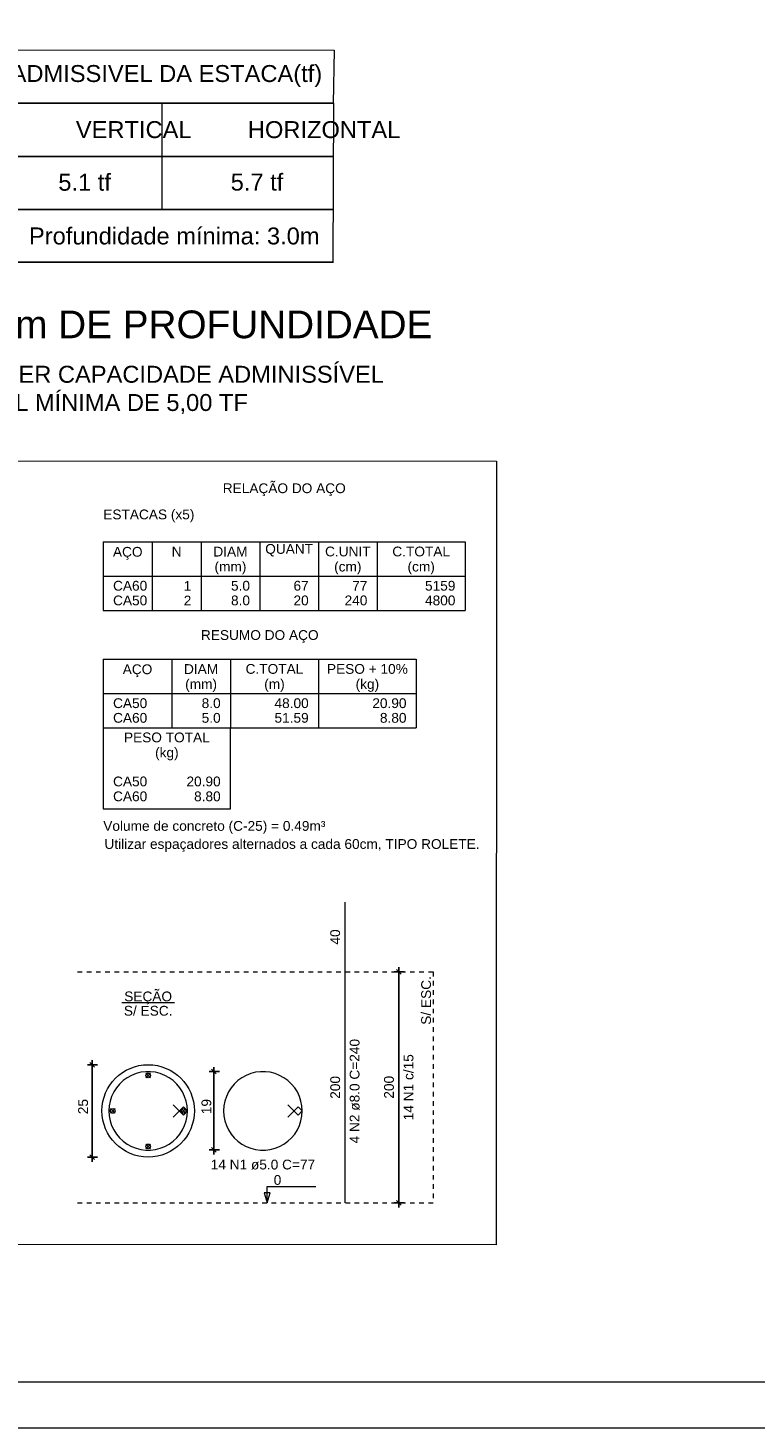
# Model space of a CAD drawing. Header units: millimetres. Extents: x 37.1 to 121.2, y 27.3 to 86.7.
# Tile 8 of 30: x 86.6 to 102.3, y 27.3 to 57.6. Entities that reach past the tile are written whole.
import ezdxf

# ---------------------------------------------------------------- set-up
doc = ezdxf.new("R2010")
doc.units = ezdxf.units.MM
doc.header["$MEASUREMENT"] = 0
doc.linetypes.add('Dashed', pattern=[0.75, 0.5, -0.25])
doc.layers.get('0').update_dxf_attribs({"lineweight": 5})
for name, color, linetype, lineweight in [('Descrição da armadura', 7, 'Continuous', 5), ('DT-Barras na forma', 1, 'Continuous', 20), ('DT-Barras rebatidas', 1, 'Continuous', 20), ('DT-Cotas', 7, 'Continuous', 5), ('DT-Pontilhado', 7, 'Dashed', 5), ('DT-Relação do aço', 7, 'Continuous', 5), ('DT-Textos', 7, 'Continuous', 5), ('PRANCHA 01', 7, 'Continuous', 20), ('Textos armaduras', 7, 'Continuous', 5)]:
    doc.layers.add(name, color=color, linetype=linetype, lineweight=lineweight)
for name, color, linetype in [('PDF_Geometry', 7, 'Continuous'), ('PDF_Text', 7, 'Continuous'), ('TXT', 114, 'Continuous')]:
    doc.layers.add(name, color=color, linetype=linetype)
doc.styles.add('Arial', font='arial.ttf')
doc.styles.add('PDF Arial', font='arial.ttf')
doc.dimstyles.new('UM_20.000000', dxfattribs={"dimtxt": 0.18, "dimasz": 0.1, "dimexe": 0.1, "dimexo": 0.2, "dimgap": 0, "dimtad": 1, "dimtih": 1, "dimtoh": 1, "dimdec": 1, "dimlfac": 20, "dimzin": 0, "dimdsep": 46, "dimtxsty": 'Standard', "dimcen": 0.09, "dimdle": 0.1, "dimadec": 1, "dimazin": 2, "dimtfac": 1, "dimtdec": 4, "dimtofl": 0, "dimtmove": 0, "dimatfit": 3, "dimfxl": 1, "dimtolj": 1, "dimarcsym": 0})

# ---------------------------------------------------------------- blocks, each defined once
blk = doc.blocks.new('_Oblique')
at = {"color": 0, "linetype": 'ByBlock', "lineweight": -2}
blk.add_line((-0.5, -0.5), (0.5, 0.5), dxfattribs=at)
blk = doc.blocks.new('*D130')
at = {"layer": 'Defpoints', "color": 0, "transparency": 16777216}
for p in [(94.62, 37.139), (94.937, 37.139), (94.937, 32.139)]:
    blk.add_point(p, dxfattribs=at)
at = {"layer": 'DT-Cotas', "color": 0, "lineweight": -2, "transparency": 16777216}
for p, q in [((94.737, 37.139), (94.52, 37.139)), ((94.62, 32.039), (94.62, 37.239)), ((94.737, 32.139), (94.52, 32.139))]:
    blk.add_line(p, q, dxfattribs=at)
at = {"layer": 'DT-Cotas', "color": 0, "lineweight": -2, "transparency": 16777216, "xscale": 0.1, "yscale": 0.1, "zscale": 0.1}
for p, rotation in [((94.62, 37.139), 90), ((94.62, 32.139), 270)]:
    blk.add_blockref('_Oblique', p, dxfattribs=dict(at, rotation=rotation))
blk = doc.blocks.new('*D128')
at = {"layer": 'Defpoints', "color": 0, "transparency": 16777216}
for p in [(87.979, 35.127), (88.297, 35.127), (88.297, 33.127)]:
    blk.add_point(p, dxfattribs=at)
at = {"layer": 'DT-Cotas', "color": 0, "lineweight": -2, "transparency": 16777216}
for p, q in [((87.979, 33.027), (87.979, 35.227)), ((88.097, 35.127), (87.879, 35.127)), ((88.097, 33.127), (87.879, 33.127))]:
    blk.add_line(p, q, dxfattribs=at)
at = {"layer": 'DT-Cotas', "color": 0, "lineweight": -2, "transparency": 16777216, "xscale": 0.1, "yscale": 0.1, "zscale": 0.1}
for p, rotation in [((87.979, 35.127), 90), ((87.979, 33.127), 270)]:
    blk.add_blockref('_Oblique', p, dxfattribs=dict(at, rotation=rotation))
blk = doc.blocks.new('*D129')
at = {"layer": 'Defpoints', "color": 0, "transparency": 16777216}
for p in [(90.615, 34.977), (90.932, 34.977), (90.932, 33.285)]:
    blk.add_point(p, dxfattribs=at)
at = {"layer": 'DT-Cotas', "color": 0, "lineweight": -2, "transparency": 16777216}
for p, q in [((90.732, 34.977), (90.515, 34.977)), ((90.615, 33.185), (90.615, 35.077)), ((90.732, 33.285), (90.515, 33.285))]:
    blk.add_line(p, q, dxfattribs=at)
at = {"layer": 'DT-Cotas', "color": 0, "lineweight": -2, "transparency": 16777216, "xscale": 0.1, "yscale": 0.1, "zscale": 0.1}
for p, rotation in [((90.615, 34.977), 90), ((90.615, 33.285), 270)]:
    blk.add_blockref('_Oblique', p, dxfattribs=dict(at, rotation=rotation))
blk = doc.blocks.new('*U126')
at = {"layer": 'DT-Barras na forma'}
for p, q in [((-0.05, -0.05), (0.05, 0.05)), ((-0.05, 0.05), (0.05, -0.05))]:
    blk.add_line(p, q, dxfattribs=at)
blk.add_circle((0, 0), 0.05, dxfattribs=at)
blk = doc.blocks.new('*U127')
at = {"layer": 'TXT', "color": 0, "linetype": 'ByBlock', "lineweight": -2, "transparency": 16777216}
for p, rotation in [((6609.614, -2342.665), 90), ((6608.847, -2343.433), 180), ((6609.614, -2344.201), 270)]:
    blk.add_blockref('*U126', p, dxfattribs=dict(at, rotation=rotation))
blk.add_blockref('*U126', (6610.382, -2343.433), dxfattribs=at)

msp = doc.modelspace()

# ---------------------------------------------------------------- linework, layer by layer
at = {"layer": 'DT-Barras na forma'}
msp.add_lwpolyline([(89.7316, 34.2593), (89.9526, 34.0383), (90.041, 34.1267), (90.0342, 34.2333), (90.0142, 34.3382), (89.9812, 34.4398), (89.9357, 34.5365), (89.8785, 34.6267), (89.8104, 34.709), (89.7326, 34.7821), (89.6461, 34.8449), (89.5525, 34.8963), (89.4532, 34.9356), (89.3498, 34.9622), (89.2438, 34.9756), (89.137, 34.9756), (89.031, 34.9622), (88.9276, 34.9356), (88.8282, 34.8963), (88.7346, 34.8449), (88.6482, 34.7821), (88.5704, 34.709), (88.5023, 34.6267), (88.445, 34.5365), (88.3996, 34.4398), (88.3666, 34.3382), (88.3465, 34.2333), (88.3398, 34.1267), (88.3465, 34.0201), (88.3666, 33.9152), (88.3996, 33.8136), (88.445, 33.7169), (88.5023, 33.6268), (88.5704, 33.5445), (88.6482, 33.4713), (88.7346, 33.4086), (88.8282, 33.3571), (88.9276, 33.3178), (89.031, 33.2912), (89.137, 33.2778), (89.2438, 33.2778), (89.3498, 33.2912), (89.4532, 33.3178), (89.5525, 33.3571), (89.6461, 33.4086), (89.7326, 33.4713), (89.8104, 33.5445), (89.8785, 33.6268), (89.9357, 33.7169), (89.9812, 33.8136), (90.0142, 33.9152), (90.0342, 34.0201), (90.041, 34.1267), (89.9526, 34.2151), (89.7316, 33.9941)], dxfattribs=at)
msp.add_circle((89.191, 34.1267), 1, dxfattribs=at)
at = {"layer": 'DT-Barras rebatidas'}
for p, q in [((93.4549, 37.1388), (93.4549, 38.6455)), ((93.4549, 32.1388), (93.4549, 37.1388)), ((91.3136, 34.8963), (91.22, 34.8449)), ((91.413, 34.9356), (91.3136, 34.8963)), ((91.5164, 34.9622), (91.413, 34.9356)), ((91.6224, 34.9756), (91.5164, 34.9622)), ((91.7292, 34.9756), (91.6224, 34.9756)), ((91.8352, 34.9622), (91.7292, 34.9756)), ((91.9386, 34.9356), (91.8352, 34.9622)), ((92.0379, 34.8963), (91.9386, 34.9356)), ((92.1315, 34.8449), (92.0379, 34.8963)), ((90.9877, 34.6267), (90.9304, 34.5365)), ((91.0558, 34.709), (90.9877, 34.6267)), ((91.1336, 34.7821), (91.0558, 34.709)), ((91.22, 34.8449), (91.1336, 34.7821)), ((92.218, 34.7821), (92.1315, 34.8449)), ((92.2958, 34.709), (92.218, 34.7821)), ((92.3639, 34.6267), (92.2958, 34.709)), ((92.4211, 34.5365), (92.3639, 34.6267)), ((90.852, 34.3382), (90.8319, 34.2333)), ((90.885, 34.4398), (90.852, 34.3382)), ((90.9304, 34.5365), (90.885, 34.4398)), ((92.217, 34.2593), (92.438, 34.0383)), ((92.4666, 34.4398), (92.4211, 34.5365)), ((92.4996, 34.3382), (92.4666, 34.4398)), ((92.5196, 34.2333), (92.4996, 34.3382)), ((90.8319, 34.2333), (90.8252, 34.1267)), ((90.8252, 34.1267), (90.8319, 34.0201)), ((90.8319, 34.0201), (90.852, 33.9152)), ((92.438, 34.2151), (92.217, 33.9941)), ((92.5264, 34.1267), (92.438, 34.2151)), ((92.438, 34.0383), (92.5264, 34.1267)), ((92.4996, 33.9152), (92.5196, 34.0201)), ((92.5264, 34.1267), (92.5196, 34.2333)), ((92.5196, 34.0201), (92.5264, 34.1267)), ((90.852, 33.9152), (90.885, 33.8136)), ((90.885, 33.8136), (90.9304, 33.7169)), ((90.9304, 33.7169), (90.9877, 33.6268)), ((92.3639, 33.6268), (92.4211, 33.7169)), ((92.4211, 33.7169), (92.4666, 33.8136)), ((92.4666, 33.8136), (92.4996, 33.9152)), ((90.9877, 33.6268), (91.0558, 33.5445)), ((91.0558, 33.5445), (91.1336, 33.4713)), ((91.1336, 33.4713), (91.22, 33.4086)), ((91.22, 33.4086), (91.3136, 33.3571)), ((91.3136, 33.3571), (91.413, 33.3178)), ((91.9386, 33.3178), (92.0379, 33.3571)), ((92.0379, 33.3571), (92.1315, 33.4086)), ((92.1315, 33.4086), (92.218, 33.4713)), ((92.218, 33.4713), (92.2958, 33.5445)), ((92.2958, 33.5445), (92.3639, 33.6268)), ((91.413, 33.3178), (91.5164, 33.2912)), ((91.5164, 33.2912), (91.6224, 33.2778)), ((91.6224, 33.2778), (91.7292, 33.2778)), ((91.7292, 33.2778), (91.8352, 33.2912)), ((91.8352, 33.2912), (91.9386, 33.3178))]:
    msp.add_line(p, q, dxfattribs=at)
at = {"layer": 'DT-Pontilhado', "ltscale": 0.05}
for p, q in [((87.6615, 37.1388), (95.3611, 37.1388)), ((95.3611, 37.1388), (95.3611, 32.1388)), ((87.6615, 32.1388), (95.3611, 32.1388))]:
    msp.add_line(p, q, dxfattribs=at)
at = {"layer": 'DT-Relação do aço', "linetype": 'Continuous'}
for p, q in [((88.219, 46.4437), (96.0556, 46.4437)), ((88.219, 46.4437), (88.219, 44.9611)), ((89.278, 46.4437), (89.278, 44.9611)), ((90.337, 46.4437), (90.337, 44.9611)), ((91.6078, 46.4437), (91.6078, 44.9611)), ((92.8786, 46.4437), (92.8786, 44.9611)), ((94.1494, 46.4437), (94.1494, 44.9611)), ((96.0556, 46.4437), (96.0556, 44.9611)), ((88.219, 45.7024), (96.0556, 45.7024)), ((88.219, 44.9611), (96.0556, 44.9611)), ((88.219, 43.9021), (88.219, 42.4195)), ((88.219, 43.9021), (94.9966, 43.9021)), ((89.7016, 43.9021), (89.7016, 42.4195)), ((90.9724, 43.9021), (90.9724, 42.4195)), ((92.8786, 43.9021), (92.8786, 42.4195)), ((94.9966, 43.9021), (94.9966, 42.4195)), ((88.219, 43.1608), (94.9966, 43.1608)), ((88.219, 42.4195), (94.9966, 42.4195)), ((88.219, 42.4195), (88.219, 40.6668)), ((90.9724, 40.6668), (90.9724, 42.4195)), ((88.219, 40.6668), (90.9724, 40.6668))]:
    msp.add_line(p, q, dxfattribs=at)
at = {"layer": 'DT-Textos'}
msp.add_line((88.6187, 36.4716), (89.7632, 36.4716), dxfattribs=at)
msp.add_lwpolyline([(91.7695, 32.1388), (91.833, 32.3506), (91.7059, 32.3506), (91.7695, 32.1388), (91.7695, 32.4888), (92.8195, 32.4888)], dxfattribs=at)
at = {"layer": 'PDF_Geometry', "lineweight": 9}
for points in [[(93.2162, 57.0844), (93.1995, 55.9343), (83.8492, 55.9395), (83.8659, 57.0896)], [(93.2051, 55.9369), (93.1884, 52.4969), (85.7438, 52.4969), (85.7605, 55.9369)], [(93.2051, 54.7867), (81.3272, 54.7867)], [(96.7362, 48.1908), (96.724, 31.2314), (78.2238, 31.2353), (78.236, 48.1946)]]:
    msp.add_lwpolyline(points, close=True, dxfattribs=at)
for points in [[(93.2051, 52.4969), (81.3272, 52.4969), (93.2051, 52.4969), (81.3272, 52.4969), (81.3272, 55.9369), (93.2051, 55.9369), (85.7605, 55.9369)], [(89.4971, 53.6366), (89.4971, 55.9369)], [(93.2051, 53.6366), (81.3272, 53.6366), (93.2051, 53.6366), (81.3272, 53.6366)], [(93.2051, 53.6366), (81.3272, 53.6366), (93.2051, 53.6366)]]:
    msp.add_lwpolyline(points, dxfattribs=at)
at = {"layer": 'PRANCHA 01'}
msp.add_lwpolyline([(37.077, 27.2638), (121.177, 27.2638), (121.177, 86.6638), (37.077, 86.6638), (37.077, 27.2638)], dxfattribs=at)
msp.add_lwpolyline([(39.577, 28.2638), (120.177, 28.2638), (120.177, 85.6638), (39.577, 85.6638)], close=True, dxfattribs=at)

# ---------------------------------------------------------------- block references
at = {"layer": 'TXT'}
msp.add_blockref('*U127', (-6520.4232, 2377.5596), dxfattribs=at)

# ---------------------------------------------------------------- texts
at = {"layer": 'Descrição da armadura', "linetype": 'Continuous', "char_height": 0.2118, "attachment_point": 8, "rotation": 90, "line_spacing_factor": 0.798, "style": 'Arial'}
for s, insert, width in [('4 N2 ø8.0 C=240', (93.7726, 34.5538), 4.534748), ('14 N1 c/15', (94.9375, 34.6388), 2.539389)]:
    msp.add_mtext(s, dxfattribs=dict(at, insert=insert, width=width))
at = {"layer": 'Descrição da armadura', "linetype": 'Continuous', "insert": (91.6758, 32.8542), "char_height": 0.2118, "width": 4.534748, "attachment_point": 8, "line_spacing_factor": 0.798, "style": 'Arial'}
msp.add_mtext('14 N1 ø5.0 C=77', dxfattribs=at)
at = {"layer": 'DT-Cotas', "linetype": 'Continuous', "char_height": 0.2118, "width": 0.989858, "attachment_point": 8, "rotation": 90, "line_spacing_factor": 0.798, "style": 'Arial'}
for s, insert in [('200', (94.5139, 34.6388)), ('25', (87.8901, 34.22)), ('19', (90.5601, 34.22))]:
    msp.add_mtext(s, dxfattribs=dict(at, insert=insert))
at = {"layer": 'DT-Relação do aço', "linetype": 'Continuous', "char_height": 0.2118, "line_spacing_factor": 0.798, "style": 'Arial'}
for s, insert, width, attachment_point in [('RELAÇÃO DO AÇO', (92.1376, 47.4325), 5.340655, 8), ('ESTACAS (x5)', (88.219, 46.8673), 2.861112, 7), ('N', (89.8075, 46.126), 0.428446, 8), ('DIAM', (90.9724, 46.126), 1.483193, 8), ('QUANT', (92.2432, 46.126), 2.076471, 8), ('C.UNIT', (93.514, 46.126), 1.977398, 8), ('C.TOTAL', (95.1025, 46.126), 2.505206, 8), ('AÇO', (88.7486, 46.0565), 1.285627, 8), ('(mm)', (90.9726, 45.7385), 1.383541, 8), ('(cm)', (93.5136, 45.7385), 1.185975, 8), ('(cm)', (95.1026, 45.7385), 1.185975, 8), ('CA60', (88.4308, 45.3847), 1.484062, 7), ('1', (90.1252, 45.3847), 0.329953, 9), ('5.0', (91.396, 45.3847), 0.824737, 9), ('67', (92.6668, 45.3847), 0.659905, 9), ('77', (93.9376, 45.3847), 0.989858, 9), ('5159', (95.8438, 45.3847), 1.31981, 9), ('CA50', (88.4308, 45.067), 1.484062, 7), ('2', (90.1252, 45.067), 0.329953, 9), ('8.0', (91.396, 45.067), 1.154689, 9), ('20', (92.6668, 45.067), 0.329953, 9), ('240', (93.9376, 45.067), 0.989858, 9), ('4800', (95.8438, 45.067), 1.31981, 9), ('RESUMO DO AÇO', (91.6076, 44.2555), 5.109195, 8), ('AÇO', (88.9606, 43.5145), 1.285627, 8), ('DIAM', (90.337, 43.5844), 1.483193, 8), ('C.TOTAL', (91.9255, 43.5844), 2.505206, 8), ('PESO + 10%', (93.9376, 43.5844), 3.512155, 8), ('(mm)', (90.3366, 43.1965), 1.383541, 8), ('(m)', (91.9256, 43.1965), 0.889337, 8), ('(kg)', (93.9376, 43.1965), 1.021723, 8), ('CA50', (88.4308, 42.8431), 1.484062, 7), ('8.0', (90.7606, 42.8431), 1.154689, 9), ('48.00', (92.6668, 42.8431), 1.154689, 9), ('20.90', (94.7848, 42.8431), 1.154689, 9), ('CA60', (88.4308, 42.5254), 1.484062, 7), ('5.0', (90.7606, 42.5254), 0.824737, 9), ('51.59', (92.6668, 42.5254), 1.154689, 9), ('8.80', (94.7848, 42.5254), 0.824737, 9), ('PESO TOTAL', (89.5957, 42.1018), 3.725364, 8), ('(kg)', (89.5956, 41.7145), 1.021723, 8), ('CA50', (88.4308, 41.1487), 1.484062, 7), ('20.90', (90.7606, 41.1487), 1.154689, 9), ('CA60', (88.4308, 40.8265), 1.484062, 7), ('8.80', (90.7606, 40.8265), 1.154689, 9), ('Volume de concreto (C-25) = 0.49m³', (88.2186, 40.1255), 9.809933, 7), ('Utilizar espaçadores alternados a cada 60cm, TIPO ROLETE.', (88.244, 39.7325), 10.139886, 7)]:
    msp.add_mtext(s, dxfattribs=dict(at, insert=insert, width=width, attachment_point=attachment_point))
at = {"layer": 'DT-Textos', "linetype": 'Continuous', "insert": (95.3178, 37.0437), "char_height": 0.2118, "width": 2.372225, "attachment_point": 9, "rotation": 90, "line_spacing_factor": 0.798, "style": 'Arial'}
msp.add_mtext('S/ ESC.', dxfattribs=at)
at = {"layer": 'DT-Textos', "linetype": 'Continuous', "char_height": 0.2118, "attachment_point": 8, "line_spacing_factor": 0.798, "style": 'Arial'}
for s, insert, width in [('SEÇÃO', (89.1909, 36.4339), 1.940321), ('S/ ESC.', (89.191, 36.1857), 2.372225)]:
    msp.add_mtext(s, dxfattribs=dict(at, insert=insert, width=width))
at = {"layer": 'DT-Textos', "insert": (91.9095, 32.5238), "char_height": 0.2118, "width": 0.924697, "attachment_point": 7, "line_spacing_factor": 0.798, "style": 'Arial'}
msp.add_mtext('0', dxfattribs=at)
at = {"layer": 'PDF_Text', "style": 'PDF Arial'}
for s, insert, char_height, attachment_point in [('CARGA ADMISSIVEL DA ESTACA(tf)', (84.2495, 56.2861), 0.366703, 7), ('\\pxqc;VERTICAL', (87.6258, 55.1773), 0.366703, 7), ('\\pxqc;HORIZONTAL', (91.3501, 55.1773), 0.366703, 7), ('5.1 tf', (87.2452, 54.0381), 0.3667, 7), ('5.7 tf', (90.978, 54.0409), 0.3667, 7), ('Profundidade mínima: 3.0m', (86.6095, 52.8757), 0.366703, 7), ('ESTACAS COM 2m DE PROFUNDIDADE', (79.5128, 50.842), 0.6, 7), ('A ESTACA DEVERA TER CAPACIDADE ADMINISSÍVEL \\PVERTICAL MÍNIMA DE 5,00 TF', (87.7208, 50.2541), 0.366703, 2)]:
    msp.add_mtext(s, dxfattribs=dict(at, insert=insert, char_height=char_height, attachment_point=attachment_point))
at = {"layer": 'Textos armaduras', "linetype": 'Continuous', "char_height": 0.2118, "width": 0.659905, "attachment_point": 7, "rotation": 90, "line_spacing_factor": 0.798, "style": 'Arial'}
for s, insert in [('40', (93.349, 37.7272)), ('200', (93.349, 34.3888))]:
    msp.add_mtext(s, dxfattribs=dict(at, insert=insert))

# ---------------------------------------------------------------- dimensions: what is measured, and where the dimension line sits
at = {"layer": 'DT-Cotas'}
for base, p1, p2, override, picture, middle in [((94.6198, 37.1388), (94.9375, 32.1388), (94.9375, 37.1388), {"dimtxt": 0.2118, "dimasz": 0.1, "dimexe": 0.1, "dimexo": 0.2, "dimtad": 1, "dimtih": 0, "dimtoh": 0, "dimdec": 1, "dimlfac": 20, "dimzin": 8, "dimtxsty": 'Arial', "dimblk": 'Oblique', "dimblk1": 'Oblique', "dimblk2": 'Oblique', "dimsah": 1, "dimdle": 0.1, "dimse1": 0, "dimse2": 0, "dimclrt": 256, "dimadec": 1, "dimazin": 3, "dimtmove": 2, "dimldrblk": 'Oblique'}, '*D130', (94.408, 34.6388)), ((87.9792, 35.1267), (88.2969, 33.1267), (88.2969, 35.1267), {"dimtxt": 0.2118, "dimtih": 0, "dimtoh": 0, "dimzin": 8, "dimtxsty": 'Arial', "dimblk": 'Oblique', "dimblk1": 'Oblique', "dimblk2": 'Oblique', "dimsah": 1, "dimclrt": 256, "dimazin": 3, "dimtmove": 2, "dimldrblk": 'Oblique'}, '*D128', (87.7674, 32.6267)), ((90.6146, 34.9767), (90.9323, 33.2848), (90.9323, 34.9767), {"dimtxt": 0.2118, "dimtih": 0, "dimtoh": 0, "dimzin": 8, "dimtxsty": 'Arial', "dimblk": 'Oblique', "dimblk1": 'Oblique', "dimblk2": 'Oblique', "dimsah": 1, "dimclrt": 256, "dimazin": 3, "dimtmove": 2, "dimldrblk": 'Oblique'}, '*D129', (90.4028, 32.4767))]:
    dim = msp.add_linear_dim(base=base, p1=p1, p2=p2, angle=90, text=' ', dimstyle='UM_20.000000', override=override, dxfattribs=at)
    dim.commit()
    dim.dimension.update_dxf_attribs({"geometry": picture, "text_midpoint": middle, "dimtype": 160, "text_rotation": 90})

doc.saveas('drawing.dxf')
